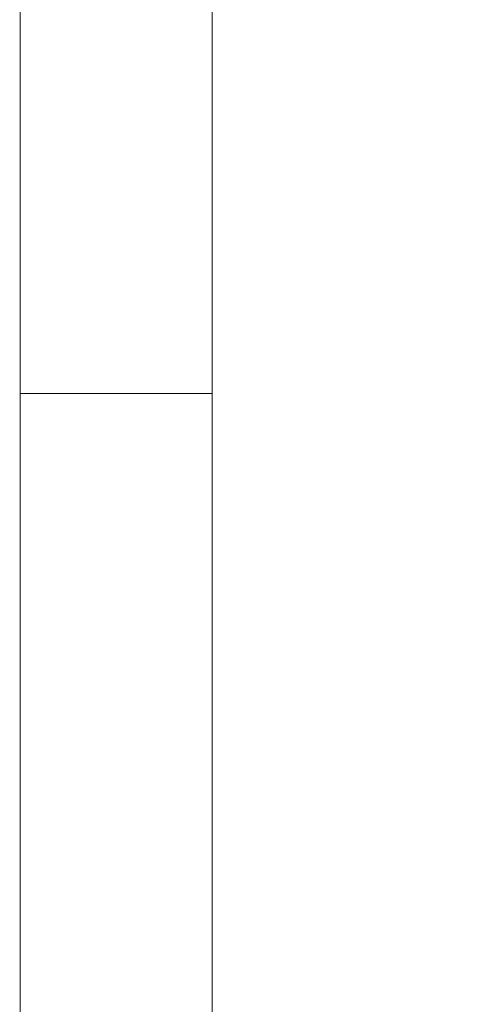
# Paper-space layout 'AP-09 STREFY POŻAROWE I EWAKUACJA - PIĘTRO 7' of a CAD drawing. Header units: millimetres. Extents: x 0 to 594, y 0 to 450.
# Tile 3 of 14: x 0 to 69, y 202 to 355. Entities that reach past the tile are written whole.
import ezdxf

# ---------------------------------------------------------------- set-up
doc = ezdxf.new("R2010")
doc.units = ezdxf.units.MM
doc.header["$MEASUREMENT"] = 0
doc.layers.add('A_Arkusz_Nr_pióra__1', color=7, linetype='Continuous', lineweight=20)
doc.layers.add('A_Arkusz_Nr_pióra__237', color=7, linetype='Continuous', lineweight=5, true_color=0x343434)

psp = doc.layouts.new('AP-09 STREFY POŻAROWE I EWAKUACJA - PIĘTRO 7')

# ---------------------------------------------------------------- linework, layer by layer
at = {"layer": 'A_Arkusz_Nr_pióra__1', "color": 7, "linetype": 'Continuous', "lineweight": 20}
for p, q in [((29.9, 445.1), (29.9, 4.9)), ((-0.1, 296.9), (0.9, 296.9))]:
    psp.add_line(p, q, dxfattribs=at)
at = {"layer": 'A_Arkusz_Nr_pióra__1', "color": 7, "linetype": 'Continuous', "lineweight": 20, "flags": 128}
psp.add_lwpolyline([(0, 450), (594, 450), (594, 0), (0, 0)], close=True, dxfattribs=at)
at = {"layer": 'A_Arkusz_Nr_pióra__237', "color": 250, "linetype": 'Continuous', "lineweight": 5, "true_color": 0x343434}
psp.add_line((-0.1, 296.9), (29.9, 296.9), dxfattribs=at)

doc.saveas('drawing.dxf')
